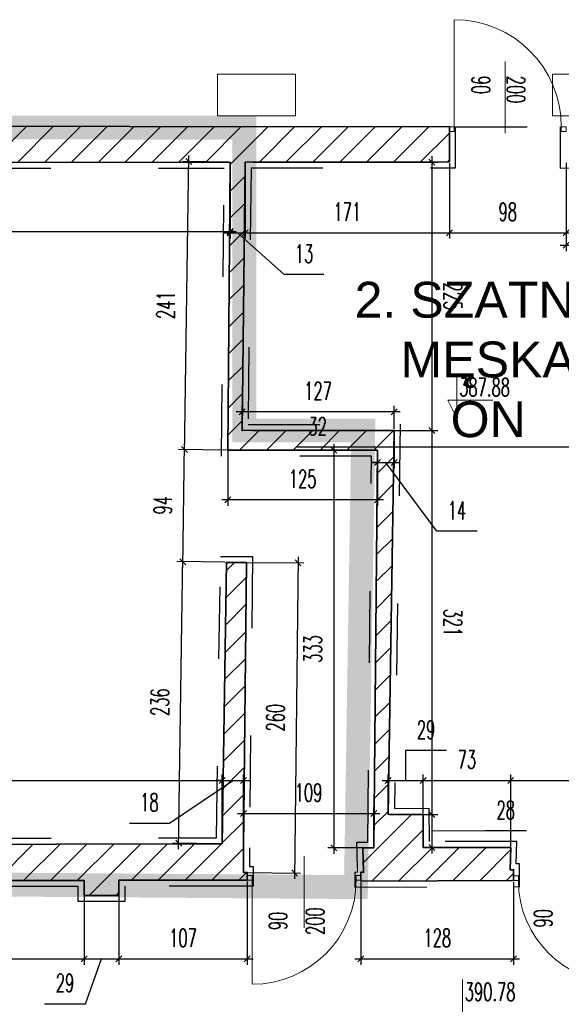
# Model space of a CAD drawing. Header units: millimetres. Extents: x 19887 to 192597, y -14203 to 39042.
# Tile 242 of 256: x 80653 to 81107, y -9288 to -8464. Entities that reach past the tile are written whole.
import ezdxf

# ---------------------------------------------------------------- set-up
doc = ezdxf.new("R2010")
doc.units = ezdxf.units.MM
doc.linetypes.add('ACAD_ISO03W100', pattern=[30, 12, -18])
doc.linetypes.add('DASHED2', pattern=[9.525, 6.35, -3.175])
doc.layers.get('Defpoints').update_dxf_attribs({"color": 4})
for name, color, linetype in [('A_DBA-RAMKI', 6, 'Continuous'), ('Sufit podwieszany', 252, 'Continuous'), ('Wymiarowanie', 3, 'Continuous'), ('Wypełnienie', 252, 'Continuous')]:
    doc.layers.add(name, color=color, linetype=linetype)
for name, color, linetype, lineweight in [('Basen_rzut_poziom_1_obrys', 252, 'Continuous', 35), ('Drzwi', 2, 'Continuous', 5), ('koty wysokościowe', 252, 'Continuous', 0), ('Schody', 252, 'Continuous', 5)]:
    doc.layers.add(name, color=color, linetype=linetype, lineweight=lineweight)
doc.styles.add('ARIAL', font='arial.ttf')
doc.styles.add('ROMANS', font='romans.shx', dxfattribs={"width": 0.6})
doc.styles.get("Standard").update_dxf_attribs({"font": 'arial.ttf'})
doc.dimstyles.new('000001FB70622F18', dxfattribs={"dimtxt": 20, "dimasz": 5, "dimexe": 5, "dimexo": 1, "dimgap": 20, "dimtad": 1, "dimtoh": 1, "dimdec": 0, "dimtxsty": 'Standard', "dimblk": 'OBLIQUE', "dimcen": 0, "dimdle": 5, "dimclrd": 252, "dimclre": 252, "dimclrt": 252, "dimadec": 0, "dimazin": 0, "dimtfac": 1, "dimtdec": 0, "dimtmove": 0, "dimatfit": 3, "dimldrblk": 'OBLIQUE', "dimfxl": 150, "dimfxlon": 1, "dimlwd": 25, "dimlwe": 25, "dimarcsym": 1})
pattern_1 = [(45, (-31599.654, -23084.227), (-11.22532, 11.22532), [])]

# ---------------------------------------------------------------- blocks, each defined once
blk = doc.blocks.new('_Oblique')
at = {"color": 0, "linetype": 'ByBlock', "lineweight": -2}
blk.add_line((-0.5, -0.5), (0.5, 0.5), dxfattribs=at)
blk = doc.blocks.new('*D609')
at = {"layer": 'Defpoints', "color": 0}
for p in [(1229.37, -3822.83), (2344.27, -3822.51), (2344.27, -3880.7)]:
    blk.add_point(p, dxfattribs=at)
at = {"layer": 'Wymiarowanie', "color": 252, "linetype": 'Continuous', "lineweight": 25}
for p, q in [((1229.37, -3823.83), (1229.37, -3885.7)), ((2344.27, -3823.51), (2344.27, -3885.7)), ((1224.37, -3880.7), (2349.27, -3880.7))]:
    blk.add_line(p, q, dxfattribs=at)
at = {"layer": 'Wymiarowanie', "color": 252, "linetype": 'ByBlock', "lineweight": 25, "xscale": 5, "yscale": 5, "zscale": 5, "rotation": 180}
blk.add_blockref('_Oblique', (1229.37, -3880.7), dxfattribs=at)
at = {"layer": 'Wymiarowanie', "color": 252, "linetype": 'ByBlock', "lineweight": 25, "xscale": 5, "yscale": 5, "zscale": 5}
blk.add_blockref('_Oblique', (2344.27, -3880.7), dxfattribs=at)
at = {"layer": 'Wymiarowanie', "color": 252, "insert": (1786.82, -3863.2), "char_height": 15, "attachment_point": 5, "style": 'ROMANS'}
blk.add_mtext('1115', dxfattribs=at)
blk = doc.blocks.new('*D611')
at = {"layer": 'Defpoints', "color": 0}
for p in [(2344.27, -3822.51), (2356.87, -3822.5), (2356.87, -3881.63)]:
    blk.add_point(p, dxfattribs=at)
at = {"layer": 'Wymiarowanie', "color": 252, "linetype": 'Continuous', "lineweight": 25}
for p, q in [((2344.27, -3823.51), (2344.27, -3886.63)), ((2356.87, -3823.5), (2356.87, -3886.63)), ((2339.27, -3881.63), (2361.87, -3881.63)), ((2344.27, -3881.63), (2339.27, -3881.63)), ((2389.52, -3916.74), (2350.57, -3881.63)), ((2356.87, -3881.63), (2361.87, -3881.63)), ((2422.81, -3916.74), (2389.52, -3916.74))]:
    blk.add_line(p, q, dxfattribs=at)
at = {"layer": 'Wymiarowanie', "color": 252, "linetype": 'ByBlock', "lineweight": 25, "xscale": 5, "yscale": 5, "zscale": 5}
blk.add_blockref('_Oblique', (2344.27, -3881.63), dxfattribs=at)
at = {"layer": 'Wymiarowanie', "color": 252, "linetype": 'ByBlock', "lineweight": 25, "xscale": 5, "yscale": 5, "zscale": 5, "rotation": 180}
blk.add_blockref('_Oblique', (2356.87, -3881.63), dxfattribs=at)
at = {"layer": 'Wymiarowanie', "color": 252, "insert": (2406.16, -3899.24), "char_height": 15, "attachment_point": 5, "style": 'ROMANS'}
blk.add_mtext('13', dxfattribs=at)
blk = doc.blocks.new('*D612')
at = {"layer": 'Defpoints', "color": 0}
for p in [(2356.87, -3822.5), (2527.78, -3822.31), (2527.78, -3881.63)]:
    blk.add_point(p, dxfattribs=at)
at = {"layer": 'Wymiarowanie', "color": 252, "linetype": 'Continuous', "lineweight": 25}
for p, q in [((2356.87, -3823.5), (2356.87, -3886.63)), ((2527.78, -3823.31), (2527.78, -3886.63)), ((2351.87, -3881.63), (2532.78, -3881.63))]:
    blk.add_line(p, q, dxfattribs=at)
at = {"layer": 'Wymiarowanie', "color": 252, "linetype": 'ByBlock', "lineweight": 25, "xscale": 5, "yscale": 5, "zscale": 5, "rotation": 180}
blk.add_blockref('_Oblique', (2356.87, -3881.63), dxfattribs=at)
at = {"layer": 'Wymiarowanie', "color": 252, "linetype": 'ByBlock', "lineweight": 25, "xscale": 5, "yscale": 5, "zscale": 5}
blk.add_blockref('_Oblique', (2527.78, -3881.63), dxfattribs=at)
at = {"layer": 'Wymiarowanie', "color": 252, "insert": (2442.32, -3864.13), "char_height": 15, "attachment_point": 5, "style": 'ROMANS'}
blk.add_mtext('171', dxfattribs=at)
blk = doc.blocks.new('*D614')
at = {"layer": 'Defpoints', "color": 0}
for p in [(2527.78, -3822.31), (2625.35, -3822.2), (2625.35, -3881.63)]:
    blk.add_point(p, dxfattribs=at)
at = {"layer": 'Wymiarowanie', "color": 252, "linetype": 'Continuous', "lineweight": 25}
for p, q in [((2527.78, -3823.31), (2527.78, -3886.63)), ((2625.35, -3823.2), (2625.35, -3886.63)), ((2522.78, -3881.63), (2630.35, -3881.63))]:
    blk.add_line(p, q, dxfattribs=at)
at = {"layer": 'Wymiarowanie', "color": 252, "linetype": 'ByBlock', "lineweight": 25, "xscale": 5, "yscale": 5, "zscale": 5, "rotation": 180}
blk.add_blockref('_Oblique', (2527.78, -3881.63), dxfattribs=at)
at = {"layer": 'Wymiarowanie', "color": 252, "linetype": 'ByBlock', "lineweight": 25, "xscale": 5, "yscale": 5, "zscale": 5}
blk.add_blockref('_Oblique', (2625.35, -3881.63), dxfattribs=at)
at = {"layer": 'Wymiarowanie', "color": 252, "insert": (2576.56, -3864.13), "char_height": 15, "attachment_point": 5, "style": 'ROMANS'}
blk.add_mtext('98', dxfattribs=at)
blk = doc.blocks.new('*D615')
at = {"layer": 'Defpoints', "color": 0}
for p in [(2625.35, -3822.2), (2776.32, -3821.76), (2776.32, -3892.14)]:
    blk.add_point(p, dxfattribs=at)
at = {"layer": 'Wymiarowanie', "color": 252, "linetype": 'Continuous', "lineweight": 25}
for p, q in [((2625.35, -3823.2), (2625.35, -3897.14)), ((2776.32, -3822.76), (2776.32, -3897.14)), ((2620.35, -3892.14), (2781.32, -3892.14))]:
    blk.add_line(p, q, dxfattribs=at)
at = {"layer": 'Wymiarowanie', "color": 252, "linetype": 'ByBlock', "lineweight": 25, "xscale": 5, "yscale": 5, "zscale": 5, "rotation": 180}
blk.add_blockref('_Oblique', (2625.35, -3892.14), dxfattribs=at)
at = {"layer": 'Wymiarowanie', "color": 252, "linetype": 'ByBlock', "lineweight": 25, "xscale": 5, "yscale": 5, "zscale": 5}
blk.add_blockref('_Oblique', (2776.32, -3892.14), dxfattribs=at)
at = {"layer": 'Wymiarowanie', "color": 252, "insert": (2700.83, -3874.64), "char_height": 15, "attachment_point": 5, "style": 'ROMANS'}
blk.add_mtext('151', dxfattribs=at)
blk = doc.blocks.new('*D691')
at = {"layer": 'Defpoints', "color": 0}
for p in [(1229.42, -4337.96), (2337.7, -4340.16), (2337.7, -4393.15)]:
    blk.add_point(p, dxfattribs=at)
at = {"layer": 'Wymiarowanie', "color": 252, "linetype": 'Continuous', "lineweight": 25}
for p, q in [((1224.42, -4340.16), (2342.7, -4340.16)), ((1229.42, -4338.96), (1229.42, -4345.16)), ((2337.7, -4392.15), (2337.7, -4335.16))]:
    blk.add_line(p, q, dxfattribs=at)
at = {"layer": 'Wymiarowanie', "color": 252, "linetype": 'ByBlock', "lineweight": 25, "xscale": 5, "yscale": 5, "zscale": 5, "rotation": 180}
blk.add_blockref('_Oblique', (1229.42, -4340.16), dxfattribs=at)
at = {"layer": 'Wymiarowanie', "color": 252, "linetype": 'ByBlock', "lineweight": 25, "xscale": 5, "yscale": 5, "zscale": 5}
blk.add_blockref('_Oblique', (2337.7, -4340.16), dxfattribs=at)
at = {"layer": 'Wymiarowanie', "color": 252, "insert": (1783.56, -4322.66), "char_height": 15, "attachment_point": 5, "style": 'ROMANS'}
blk.add_mtext('1108', dxfattribs=at)
blk = doc.blocks.new('*D692')
at = {"layer": 'Defpoints', "color": 0}
for p in [(2355.38, -4340.16), (2337.7, -4393.15), (2355.38, -4416.14)]:
    blk.add_point(p, dxfattribs=at)
at = {"layer": 'Wymiarowanie', "color": 252, "linetype": 'Continuous', "lineweight": 25}
for p, q in [((2293.45, -4375.94), (2346.54, -4340.16)), ((2332.7, -4340.16), (2360.38, -4340.16)), ((2337.7, -4340.16), (2332.7, -4340.16)), ((2337.7, -4392.15), (2337.7, -4335.16)), ((2355.38, -4415.14), (2355.38, -4335.16)), ((2355.38, -4340.16), (2360.38, -4340.16)), ((2260.17, -4375.94), (2293.45, -4375.94))]:
    blk.add_line(p, q, dxfattribs=at)
at = {"layer": 'Wymiarowanie', "color": 252, "linetype": 'ByBlock', "lineweight": 25, "xscale": 5, "yscale": 5, "zscale": 5}
blk.add_blockref('_Oblique', (2337.7, -4340.16), dxfattribs=at)
at = {"layer": 'Wymiarowanie', "color": 252, "linetype": 'ByBlock', "lineweight": 25, "xscale": 5, "yscale": 5, "zscale": 5, "rotation": 180}
blk.add_blockref('_Oblique', (2355.38, -4340.16), dxfattribs=at)
at = {"layer": 'Wymiarowanie', "color": 252, "insert": (2276.81, -4358.44), "char_height": 15, "attachment_point": 5, "style": 'ROMANS'}
blk.add_mtext('18', dxfattribs=at)
blk = doc.blocks.new('*D693')
at = {"layer": 'Defpoints', "color": 0}
for p in [(2464.4, -4367.86), (2464.4, -4396.62), (2355.38, -4416.14)]:
    blk.add_point(p, dxfattribs=at)
at = {"layer": 'Wymiarowanie', "color": 252, "linetype": 'Continuous', "lineweight": 25}
for p, q in [((2355.38, -4415.14), (2355.38, -4362.86)), ((2464.4, -4395.62), (2464.4, -4362.86)), ((2350.38, -4367.86), (2469.4, -4367.86))]:
    blk.add_line(p, q, dxfattribs=at)
at = {"layer": 'Wymiarowanie', "color": 252, "linetype": 'ByBlock', "lineweight": 25, "xscale": 5, "yscale": 5, "zscale": 5, "rotation": 180}
blk.add_blockref('_Oblique', (2355.38, -4367.86), dxfattribs=at)
at = {"layer": 'Wymiarowanie', "color": 252, "linetype": 'ByBlock', "lineweight": 25, "xscale": 5, "yscale": 5, "zscale": 5}
blk.add_blockref('_Oblique', (2464.4, -4367.86), dxfattribs=at)
at = {"layer": 'Wymiarowanie', "color": 252, "insert": (2409.89, -4350.36), "char_height": 15, "attachment_point": 5, "style": 'ROMANS'}
blk.add_mtext('109', dxfattribs=at)
blk = doc.blocks.new('*D694')
at = {"layer": 'Defpoints', "color": 0}
for p in [(2481.49, -4046.88), (2467.7, -4063.67), (2481.49, -4073.91)]:
    blk.add_point(p, dxfattribs=at)
at = {"layer": 'Wymiarowanie', "color": 252, "linetype": 'Continuous', "lineweight": 25}
for p, q in [((2481.49, -4047.88), (2481.49, -4078.91)), ((2467.7, -4064.67), (2467.7, -4078.91)), ((2462.7, -4073.91), (2486.49, -4073.91)), ((2467.7, -4073.91), (2462.7, -4073.91)), ((2517.2, -4131.59), (2474.6, -4073.91)), ((2481.49, -4073.91), (2486.49, -4073.91)), ((2550.92, -4131.59), (2517.2, -4131.59))]:
    blk.add_line(p, q, dxfattribs=at)
at = {"layer": 'Wymiarowanie', "color": 252, "linetype": 'ByBlock', "lineweight": 25, "xscale": 5, "yscale": 5, "zscale": 5}
blk.add_blockref('_Oblique', (2467.7, -4073.91), dxfattribs=at)
at = {"layer": 'Wymiarowanie', "color": 252, "linetype": 'ByBlock', "lineweight": 25, "xscale": 5, "yscale": 5, "zscale": 5, "rotation": 180}
blk.add_blockref('_Oblique', (2481.49, -4073.91), dxfattribs=at)
at = {"layer": 'Wymiarowanie', "color": 252, "insert": (2534.06, -4114.09), "char_height": 15, "attachment_point": 5, "style": 'ROMANS'}
blk.add_mtext('14', dxfattribs=at)
blk = doc.blocks.new('*D696')
at = {"layer": 'Defpoints', "color": 0}
for p in [(2505.68, -4340.16), (2476.63, -4368.67), (2505.68, -4368.36)]:
    blk.add_point(p, dxfattribs=at)
at = {"layer": 'Wymiarowanie', "color": 252, "linetype": 'Continuous', "lineweight": 25}
for p, q in [((2525.3, -4315.16), (2491.15, -4315.16)), ((2491.15, -4315.16), (2491.15, -4340.16)), ((2471.63, -4340.16), (2510.68, -4340.16)), ((2476.63, -4367.67), (2476.63, -4335.16)), ((2505.68, -4367.36), (2505.68, -4335.16))]:
    blk.add_line(p, q, dxfattribs=at)
at = {"layer": 'Wymiarowanie', "color": 252, "linetype": 'ByBlock', "lineweight": 25, "xscale": 5, "yscale": 5, "zscale": 5, "rotation": 180}
blk.add_blockref('_Oblique', (2476.63, -4340.16), dxfattribs=at)
at = {"layer": 'Wymiarowanie', "color": 252, "linetype": 'ByBlock', "lineweight": 25, "xscale": 5, "yscale": 5, "zscale": 5}
blk.add_blockref('_Oblique', (2505.68, -4340.16), dxfattribs=at)
at = {"layer": 'Wymiarowanie', "color": 252, "insert": (2508.22, -4297.66), "char_height": 15, "attachment_point": 5, "style": 'ROMANS'}
blk.add_mtext('29', dxfattribs=at)
blk = doc.blocks.new('*D695')
at = {"layer": 'Defpoints', "color": 0}
for p in [(2579, -4340.16), (2505.68, -4368.36), (2579, -4396.25)]:
    blk.add_point(p, dxfattribs=at)
at = {"layer": 'Wymiarowanie', "color": 252, "linetype": 'Continuous', "lineweight": 25}
for p, q in [((2500.68, -4340.16), (2584, -4340.16)), ((2505.68, -4367.36), (2505.68, -4335.16)), ((2579, -4395.25), (2579, -4335.16))]:
    blk.add_line(p, q, dxfattribs=at)
at = {"layer": 'Wymiarowanie', "color": 252, "linetype": 'ByBlock', "lineweight": 25, "xscale": 5, "yscale": 5, "zscale": 5, "rotation": 180}
blk.add_blockref('_Oblique', (2505.68, -4340.16), dxfattribs=at)
at = {"layer": 'Wymiarowanie', "color": 252, "linetype": 'ByBlock', "lineweight": 25, "xscale": 5, "yscale": 5, "zscale": 5}
blk.add_blockref('_Oblique', (2579, -4340.16), dxfattribs=at)
at = {"layer": 'Wymiarowanie', "color": 252, "insert": (2542.34, -4322.66), "char_height": 15, "attachment_point": 5, "style": 'ROMANS'}
blk.add_mtext('73', dxfattribs=at)
blk = doc.blocks.new('*D697')
at = {"layer": 'Defpoints', "color": 0}
for p in [(2767.52, -4340.16), (2579, -4396.25), (2767.52, -4396.75)]:
    blk.add_point(p, dxfattribs=at)
at = {"layer": 'Wymiarowanie', "color": 252, "linetype": 'Continuous', "lineweight": 25}
for p, q in [((2574, -4340.16), (2772.52, -4340.16)), ((2579, -4395.25), (2579, -4335.16)), ((2767.52, -4395.75), (2767.52, -4335.16))]:
    blk.add_line(p, q, dxfattribs=at)
at = {"layer": 'Wymiarowanie', "color": 252, "linetype": 'ByBlock', "lineweight": 25, "xscale": 5, "yscale": 5, "zscale": 5, "rotation": 180}
blk.add_blockref('_Oblique', (2579, -4340.16), dxfattribs=at)
at = {"layer": 'Wymiarowanie', "color": 252, "linetype": 'ByBlock', "lineweight": 25, "xscale": 5, "yscale": 5, "zscale": 5}
blk.add_blockref('_Oblique', (2767.52, -4340.16), dxfattribs=at)
at = {"layer": 'Wymiarowanie', "color": 252, "insert": (2673.26, -4322.66), "char_height": 15, "attachment_point": 5, "style": 'ROMANS'}
blk.add_mtext('189', dxfattribs=at)
blk = doc.blocks.new('*D717')
at = {"layer": 'Defpoints', "color": 0}
for p in [(2356.87, -3822.5), (2354.27, -4047.21), (2513.17, -4047.21)]:
    blk.add_point(p, dxfattribs=at)
at = {"layer": 'Wymiarowanie', "color": 252, "linetype": 'Continuous', "lineweight": 25}
for p, q in [((2363.17, -3822.5), (2518.17, -3822.5)), ((2513.17, -3817.5), (2513.17, -4052.21)), ((2363.17, -4047.21), (2518.17, -4047.21))]:
    blk.add_line(p, q, dxfattribs=at)
at = {"layer": 'Wymiarowanie', "color": 252, "linetype": 'ByBlock', "lineweight": 25, "xscale": 5, "yscale": 5, "zscale": 5}
for p, rotation in [((2513.17, -3822.5), 90), ((2513.17, -4047.21), 270)]:
    blk.add_blockref('_Oblique', p, dxfattribs=dict(at, rotation=rotation))
at = {"layer": 'Wymiarowanie', "color": 252, "insert": (2530.67, -3934.85), "char_height": 15, "attachment_point": 5, "rotation": 270, "style": 'ROMANS'}
blk.add_mtext('225', dxfattribs=at)
blk = doc.blocks.new('*D716')
at = {"layer": 'Defpoints', "color": 0}
for p in [(2354.27, -4047.21), (2476.63, -4368.67), (2513.17, -4368.67)]:
    blk.add_point(p, dxfattribs=at)
at = {"layer": 'Wymiarowanie', "color": 252, "linetype": 'Continuous', "lineweight": 25}
for p, q in [((2513.17, -4042.21), (2513.17, -4373.67)), ((2363.17, -4047.21), (2518.17, -4047.21)), ((2477.63, -4368.67), (2518.17, -4368.67))]:
    blk.add_line(p, q, dxfattribs=at)
at = {"layer": 'Wymiarowanie', "color": 252, "linetype": 'ByBlock', "lineweight": 25, "xscale": 5, "yscale": 5, "zscale": 5}
for p, rotation in [((2513.17, -4047.21), 90), ((2513.17, -4368.67), 270)]:
    blk.add_blockref('_Oblique', p, dxfattribs=dict(at, rotation=rotation))
at = {"layer": 'Wymiarowanie', "color": 252, "insert": (2530.67, -4207.94), "char_height": 15, "attachment_point": 5, "rotation": 270, "style": 'ROMANS'}
blk.add_mtext('321', dxfattribs=at)
blk = doc.blocks.new('*D718')
at = {"layer": 'Defpoints', "color": 0}
for p in [(2476.63, -4368.67), (2505.86, -4396.25), (2513.17, -4396.25)]:
    blk.add_point(p, dxfattribs=at)
at = {"layer": 'Wymiarowanie', "color": 252, "linetype": 'Continuous', "lineweight": 25}
for p, q in [((2513.17, -4363.67), (2513.17, -4401.25)), ((2477.63, -4368.67), (2518.17, -4368.67)), ((2557.6, -4382.37), (2513.17, -4382.46)), ((2592.17, -4382.37), (2557.6, -4382.37)), ((2506.86, -4396.25), (2518.17, -4396.25))]:
    blk.add_line(p, q, dxfattribs=at)
at = {"layer": 'Wymiarowanie', "color": 252, "linetype": 'ByBlock', "lineweight": 25, "xscale": 5, "yscale": 5, "zscale": 5}
for p, rotation in [((2513.17, -4368.67), 90), ((2513.17, -4396.25), 270)]:
    blk.add_blockref('_Oblique', p, dxfattribs=dict(at, rotation=rotation))
at = {"layer": 'Wymiarowanie', "color": 252, "insert": (2574.88, -4364.87), "char_height": 15, "attachment_point": 5, "style": 'ROMANS'}
blk.add_mtext('28', dxfattribs=at)
blk = doc.blocks.new('*D719')
at = {"layer": 'Defpoints', "color": 0}
for p in [(2354.27, -4031.63), (2354.27, -4047.21), (2481.49, -4046.88)]:
    blk.add_point(p, dxfattribs=at)
at = {"layer": 'Wymiarowanie', "color": 252, "linetype": 'Continuous', "lineweight": 25}
for p, q in [((2354.27, -4046.21), (2354.27, -4026.63)), ((2481.49, -4045.88), (2481.49, -4026.63)), ((2486.49, -4031.63), (2349.27, -4031.63))]:
    blk.add_line(p, q, dxfattribs=at)
at = {"layer": 'Wymiarowanie', "color": 252, "linetype": 'ByBlock', "lineweight": 25, "xscale": 5, "yscale": 5, "zscale": 5, "rotation": 180}
blk.add_blockref('_Oblique', (2354.27, -4031.63), dxfattribs=at)
at = {"layer": 'Wymiarowanie', "color": 252, "linetype": 'ByBlock', "lineweight": 25, "xscale": 5, "yscale": 5, "zscale": 5}
blk.add_blockref('_Oblique', (2481.49, -4031.63), dxfattribs=at)
at = {"layer": 'Wymiarowanie', "color": 252, "insert": (2417.88, -4014.13), "char_height": 15, "attachment_point": 5, "style": 'ROMANS'}
blk.add_mtext('127', dxfattribs=at)
blk = doc.blocks.new('*D720')
at = {"layer": 'Defpoints', "color": 0}
for p in [(2342.26, -4062.62), (2467.7, -4063.67), (2342.26, -4105.17)]:
    blk.add_point(p, dxfattribs=at)
at = {"layer": 'Wymiarowanie', "color": 252, "linetype": 'Continuous', "lineweight": 25}
for p, q in [((2342.26, -4063.62), (2342.26, -4110.17)), ((2467.7, -4064.67), (2467.7, -4110.17)), ((2472.7, -4105.17), (2337.26, -4105.17))]:
    blk.add_line(p, q, dxfattribs=at)
at = {"layer": 'Wymiarowanie', "color": 252, "linetype": 'ByBlock', "lineweight": 25, "xscale": 5, "yscale": 5, "zscale": 5, "rotation": 180}
blk.add_blockref('_Oblique', (2342.26, -4105.17), dxfattribs=at)
at = {"layer": 'Wymiarowanie', "color": 252, "linetype": 'ByBlock', "lineweight": 25, "xscale": 5, "yscale": 5, "zscale": 5}
blk.add_blockref('_Oblique', (2467.7, -4105.17), dxfattribs=at)
at = {"layer": 'Wymiarowanie', "color": 252, "insert": (2404.98, -4087.67), "char_height": 15, "attachment_point": 5, "style": 'ROMANS'}
blk.add_mtext('125', dxfattribs=at)
blk = doc.blocks.new('*D722')
at = {"layer": 'Defpoints', "color": 0}
for p in [(2467.7, -4063.67), (2430.95, -4396.62), (2464.4, -4396.62)]:
    blk.add_point(p, dxfattribs=at)
at = {"layer": 'Wymiarowanie', "color": 252, "linetype": 'Continuous', "lineweight": 25}
for p, q in [((2430.95, -4058.67), (2430.95, -4401.62)), ((2466.7, -4063.67), (2425.95, -4063.67)), ((2463.4, -4396.62), (2425.95, -4396.62))]:
    blk.add_line(p, q, dxfattribs=at)
at = {"layer": 'Wymiarowanie', "color": 252, "linetype": 'ByBlock', "lineweight": 25, "xscale": 5, "yscale": 5, "zscale": 5}
for p, rotation in [((2430.95, -4063.67), 90), ((2430.95, -4396.62), 270)]:
    blk.add_blockref('_Oblique', p, dxfattribs=dict(at, rotation=rotation))
at = {"layer": 'Wymiarowanie', "color": 252, "insert": (2413.45, -4230.14), "char_height": 15, "attachment_point": 5, "rotation": 90, "style": 'ROMANS'}
blk.add_mtext('333', dxfattribs=at)
blk = doc.blocks.new('*D721')
at = {"layer": 'Defpoints', "color": 0}
for p in [(2357.9, -4157.55), (2355.16, -4417.11), (2398.31, -4417.57)]:
    blk.add_point(p, dxfattribs=at)
at = {"layer": 'Wymiarowanie', "color": 252, "linetype": 'Continuous', "lineweight": 25}
for p, q in [((2401.11, -4153.01), (2398.26, -4422.57)), ((2358.9, -4157.56), (2406.06, -4158.06)), ((2356.16, -4417.13), (2403.31, -4417.62))]:
    blk.add_line(p, q, dxfattribs=at)
at = {"layer": 'Wymiarowanie', "color": 252, "linetype": 'ByBlock', "lineweight": 25, "xscale": 5, "yscale": 5, "zscale": 5}
for p, rotation in [((2401.06, -4158.01), 89.39454163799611), ((2398.31, -4417.57), 269.3945416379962)]:
    blk.add_blockref('_Oblique', p, dxfattribs=dict(at, rotation=rotation))
at = {"layer": 'Wymiarowanie', "color": 252, "insert": (2382.19, -4287.6), "char_height": 15, "attachment_point": 5, "rotation": 89.39454, "style": 'ROMANS'}
blk.add_mtext('260', dxfattribs=at)
blk = doc.blocks.new('*D723')
at = {"layer": 'Defpoints', "color": 0}
for p in [(2304.77, -4157.02), (2341.16, -4157.55), (2337.7, -4393.15)]:
    blk.add_point(p, dxfattribs=at)
at = {"layer": 'Wymiarowanie', "color": 252, "linetype": 'Continuous', "lineweight": 25}
for p, q in [((2301.23, -4397.61), (2304.84, -4152.02)), ((2340.16, -4157.54), (2299.77, -4156.94)), ((2336.7, -4393.13), (2296.3, -4392.54))]:
    blk.add_line(p, q, dxfattribs=at)
at = {"layer": 'Wymiarowanie', "color": 252, "linetype": 'ByBlock', "lineweight": 25, "xscale": 5, "yscale": 5, "zscale": 5}
for p, rotation in [((2304.77, -4157.02), 89.15716657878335), ((2301.3, -4392.61), 269.1571665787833)]:
    blk.add_blockref('_Oblique', p, dxfattribs=dict(at, rotation=rotation))
at = {"layer": 'Wymiarowanie', "color": 252, "insert": (2285.54, -4274.56), "char_height": 15, "attachment_point": 5, "rotation": 89.15717, "style": 'ROMANS'}
blk.add_mtext('236', dxfattribs=at)
blk = doc.blocks.new('*D725')
at = {"layer": 'Defpoints', "color": 0}
for p in [(2306.15, -4063.14), (2342.25, -4063.67), (2341.16, -4157.55)]:
    blk.add_point(p, dxfattribs=at)
at = {"layer": 'Wymiarowanie', "color": 252, "linetype": 'Continuous', "lineweight": 25}
for p, q in [((2304.7, -4162.01), (2306.22, -4058.14)), ((2341.25, -4063.65), (2301.15, -4063.06)), ((2340.16, -4157.54), (2299.77, -4156.94))]:
    blk.add_line(p, q, dxfattribs=at)
at = {"layer": 'Wymiarowanie', "color": 252, "linetype": 'ByBlock', "lineweight": 25, "xscale": 5, "yscale": 5, "zscale": 5}
for p, rotation in [((2306.15, -4063.14), 89.15716657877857), ((2304.77, -4157.02), 269.1571665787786)]:
    blk.add_blockref('_Oblique', p, dxfattribs=dict(at, rotation=rotation))
at = {"layer": 'Wymiarowanie', "color": 252, "insert": (2287.96, -4109.82), "char_height": 15, "attachment_point": 5, "rotation": 89.15717, "style": 'ROMANS'}
blk.add_mtext('94', dxfattribs=at)
blk = doc.blocks.new('*D727')
at = {"layer": 'Defpoints', "color": 0}
for p in [(2309.7, -3822), (2344.27, -3822.51), (2342.25, -4063.67)]:
    blk.add_point(p, dxfattribs=at)
at = {"layer": 'Wymiarowanie', "color": 252, "linetype": 'Continuous', "lineweight": 25}
for p, q in [((2343.27, -3822.5), (2304.7, -3821.93)), ((2306.08, -4068.13), (2309.77, -3817)), ((2341.25, -4063.65), (2301.15, -4063.06))]:
    blk.add_line(p, q, dxfattribs=at)
at = {"layer": 'Wymiarowanie', "color": 252, "linetype": 'ByBlock', "lineweight": 25, "xscale": 5, "yscale": 5, "zscale": 5}
for p, rotation in [((2309.7, -3822), 89.15716657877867), ((2306.15, -4063.14), 269.1571665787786)]:
    blk.add_blockref('_Oblique', p, dxfattribs=dict(at, rotation=rotation))
at = {"layer": 'Wymiarowanie', "color": 252, "insert": (2290.43, -3942.31), "char_height": 15, "attachment_point": 5, "rotation": 89.15717, "style": 'ROMANS'}
blk.add_mtext('241', dxfattribs=at)
blk = doc.blocks.new('*D789')
at = {"layer": 'Defpoints', "color": 0}
for p in [(1939.12, -4423.97), (2222.23, -4423.97), (2222.23, -4489.4)]:
    blk.add_point(p, dxfattribs=at)
at = {"layer": 'Wymiarowanie', "color": 252, "linetype": 'Continuous', "lineweight": 25}
for p, q in [((1939.12, -4424.97), (1939.12, -4494.4)), ((2222.23, -4424.97), (2222.23, -4494.4)), ((1934.12, -4489.4), (2227.23, -4489.4))]:
    blk.add_line(p, q, dxfattribs=at)
at = {"layer": 'Wymiarowanie', "color": 252, "linetype": 'ByBlock', "lineweight": 25, "xscale": 5, "yscale": 5, "zscale": 5, "rotation": 180}
blk.add_blockref('_Oblique', (1939.12, -4489.4), dxfattribs=at)
at = {"layer": 'Wymiarowanie', "color": 252, "linetype": 'ByBlock', "lineweight": 25, "xscale": 5, "yscale": 5, "zscale": 5}
blk.add_blockref('_Oblique', (2222.23, -4489.4), dxfattribs=at)
at = {"layer": 'Wymiarowanie', "color": 252, "insert": (2080.68, -4471.9), "char_height": 15, "attachment_point": 5, "style": 'ROMANS'}
blk.add_mtext('283', dxfattribs=at)
blk = doc.blocks.new('*D790')
at = {"layer": 'Defpoints', "color": 0}
for p in [(2222.23, -4423.97), (2251.27, -4423.55), (2251.27, -4489.4)]:
    blk.add_point(p, dxfattribs=at)
at = {"layer": 'Wymiarowanie', "color": 252, "linetype": 'Continuous', "lineweight": 25}
for p, q in [((2222.23, -4424.97), (2222.23, -4494.4)), ((2251.27, -4424.55), (2251.27, -4494.4)), ((2217.23, -4489.4), (2256.27, -4489.4)), ((2223.21, -4527.06), (2236.75, -4489.4)), ((2189.07, -4527.06), (2223.21, -4527.06))]:
    blk.add_line(p, q, dxfattribs=at)
at = {"layer": 'Wymiarowanie', "color": 252, "linetype": 'ByBlock', "lineweight": 25, "xscale": 5, "yscale": 5, "zscale": 5, "rotation": 180}
blk.add_blockref('_Oblique', (2222.23, -4489.4), dxfattribs=at)
at = {"layer": 'Wymiarowanie', "color": 252, "linetype": 'ByBlock', "lineweight": 25, "xscale": 5, "yscale": 5, "zscale": 5}
blk.add_blockref('_Oblique', (2251.27, -4489.4), dxfattribs=at)
at = {"layer": 'Wymiarowanie', "color": 252, "insert": (2206.14, -4509.56), "char_height": 15, "attachment_point": 5, "style": 'ROMANS'}
blk.add_mtext('29', dxfattribs=at)
blk = doc.blocks.new('*D787')
at = {"layer": 'Defpoints', "color": 0}
for p in [(2251.27, -4423.55), (2358.63, -4423.55), (2358.63, -4489.4)]:
    blk.add_point(p, dxfattribs=at)
at = {"layer": 'Wymiarowanie', "color": 252, "linetype": 'Continuous', "lineweight": 25}
for p, q in [((2251.27, -4424.55), (2251.27, -4494.4)), ((2358.63, -4424.55), (2358.63, -4494.4)), ((2246.27, -4489.4), (2363.63, -4489.4))]:
    blk.add_line(p, q, dxfattribs=at)
at = {"layer": 'Wymiarowanie', "color": 252, "linetype": 'ByBlock', "lineweight": 25, "xscale": 5, "yscale": 5, "zscale": 5, "rotation": 180}
blk.add_blockref('_Oblique', (2251.27, -4489.4), dxfattribs=at)
at = {"layer": 'Wymiarowanie', "color": 252, "linetype": 'ByBlock', "lineweight": 25, "xscale": 5, "yscale": 5, "zscale": 5}
blk.add_blockref('_Oblique', (2358.63, -4489.4), dxfattribs=at)
at = {"layer": 'Wymiarowanie', "color": 252, "insert": (2304.95, -4471.9), "char_height": 15, "attachment_point": 5, "style": 'ROMANS'}
blk.add_mtext('107', dxfattribs=at)
blk = doc.blocks.new('*D788')
at = {"layer": 'Defpoints', "color": 0}
for p in [(2453.74, -4424.34), (2581.42, -4424.34), (2581.42, -4489.4)]:
    blk.add_point(p, dxfattribs=at)
at = {"layer": 'Wymiarowanie', "color": 252, "linetype": 'Continuous', "lineweight": 25}
for p, q in [((2453.74, -4425.34), (2453.74, -4494.4)), ((2581.42, -4425.34), (2581.42, -4494.4)), ((2448.74, -4489.4), (2586.42, -4489.4))]:
    blk.add_line(p, q, dxfattribs=at)
at = {"layer": 'Wymiarowanie', "color": 252, "linetype": 'ByBlock', "lineweight": 25, "xscale": 5, "yscale": 5, "zscale": 5, "rotation": 180}
blk.add_blockref('_Oblique', (2453.74, -4489.4), dxfattribs=at)
at = {"layer": 'Wymiarowanie', "color": 252, "linetype": 'ByBlock', "lineweight": 25, "xscale": 5, "yscale": 5, "zscale": 5}
blk.add_blockref('_Oblique', (2581.42, -4489.4), dxfattribs=at)
at = {"layer": 'Wymiarowanie', "color": 252, "insert": (2517.58, -4471.9), "char_height": 15, "attachment_point": 5, "style": 'ROMANS'}
blk.add_mtext('128', dxfattribs=at)
blk = doc.blocks.new('*D976')
at = {"layer": 'Defpoints', "color": 0}
for p in [(2715.24, -3994.35), (2747.38, -3995.03), (2747.38, -4061.18)]:
    blk.add_point(p, dxfattribs=at)
at = {"layer": 'Wymiarowanie', "color": 252, "linetype": 'Continuous', "lineweight": 25}
for p, q in [((2715.24, -3995.35), (2715.24, -4066.18)), ((2747.38, -3996.03), (2747.38, -4066.18)), ((2715.24, -4061.18), (2400.26, -4061.18)), ((2710.24, -4061.18), (2752.38, -4061.18))]:
    blk.add_line(p, q, dxfattribs=at)
at = {"layer": 'Wymiarowanie', "color": 252, "linetype": 'ByBlock', "lineweight": 25, "xscale": 5, "yscale": 5, "zscale": 5, "rotation": 180}
blk.add_blockref('_Oblique', (2715.24, -4061.18), dxfattribs=at)
at = {"layer": 'Wymiarowanie', "color": 252, "linetype": 'ByBlock', "lineweight": 25, "xscale": 5, "yscale": 5, "zscale": 5}
blk.add_blockref('_Oblique', (2747.38, -4061.18), dxfattribs=at)
at = {"layer": 'Wymiarowanie', "color": 252, "insert": (2417.54, -4043.68), "char_height": 15, "attachment_point": 5, "style": 'ROMANS'}
blk.add_mtext('32', dxfattribs=at)
blk = doc.blocks.new('G$CF5E15B28')
at = {"layer": 'Wypełnienie'}
h = blk.add_hatch(dxfattribs=at)
h.set_pattern_fill('ANSI31', color=253, scale=5, angle=90)
h.set_pattern_definition(pattern_1)
h.paths.add_polyline_path([(2527.78, -3792.93), (385.45, -3790.77), (385.45, -3821.86), (390.83, -3821.6), (391.95, -3911.6), (407.97, -3911.6), (408.51, -3823.06), (1217.59, -3822.83), (1217.59, -4029.44), (1060.17, -4028.42), (1060.17, -4064.91), (1091.26, -4064.91), (1091.26, -4043.43), (1216.23, -4043.43), (1216.23, -4063.03), (1229.37, -4063.03), (1229.37, -3822.83), (2344.27, -3822.51), (2342.25, -4063.67), (2467.7, -4063.67), (2464.4, -4396.62), (2455.31, -4396.62), (2455.89, -4416.87), (2453.74, -4416.87), (2453.74, -4424.34), (2581.42, -4423.94), (2581.42, -4414.9), (2578.51, -4414.9), (2579, -4396.25), (2505.98, -4396.25), (2505.68, -4368.36), (2476.63, -4368.67), (2481.49, -4046.88), (2354.27, -4047.21), (2356.87, -3822.5), (2527.78, -3822.31)])
h = blk.add_hatch(dxfattribs=at)
h.set_pattern_fill('ANSI31', color=253, scale=5, angle=90)
h.set_pattern_definition(pattern_1)
h.paths.add_polyline_path([(1497.13, -4424.2), (1809.51, -4424.2), (1811.23, -4463.74), (1939.12, -4462.79), (1939.12, -4423.97), (2222.23, -4423.97), (2222.23, -4436.41), (2251.27, -4436.41), (2251.27, -4423.55), (2358.63, -4423.55), (2358.63, -4417.11), (2355.38, -4417.11), (2357.9, -4157.55), (2341.16, -4157.55), (2337.7, -4393.15), (1229.5, -4395.41), (1229.17, -4157.6), (1216.57, -4157.6), (1216.93, -4395.41), (1072.41, -4395.41), (1072.41, -4157.95), (1058.67, -4157.95), (1058.67, -4393.79), (711.85, -4393.21), (711.85, -4387.94), (672.92, -4387.94), (672.92, -4393.21), (524.94, -4393.21), (524.94, -4050.69), (495.45, -4050.69), (495.45, -4069.28), (509.48, -4069.28), (509.48, -4166.57), (389.36, -4166.57), (389.36, -4180.88), (510.4, -4179.52), (511.6, -4393.22), (113.48, -4393.63), (113.27, -4271.1), (81.7, -4271.2), (82.05, -4377.46), (63.03, -4377.46), (63.03, -4414.71), (77.45, -4414.71), (77.45, -4423.96), (1299.19, -4425.62), (1299.19, -4462.16), (1497.13, -4462.16)])
at = {"layer": 'Basen_rzut_poziom_1_obrys', "color": 253, "elevation": 0}
for points in [[(385.45, -3821.86), (385.45, -3790.77), (2527.78, -3792.93)], [(2527.78, -3822.31), (2527.78, -3792.93)], [(1060.17, -4028.42), (1060.17, -4064.91), (1091.26, -4064.91), (1091.26, -4043.43), (1216.23, -4043.43), (1216.23, -4063.03), (1229.37, -4063.03), (1229.37, -3822.83), (2344.27, -3822.51)], [(2339.27, -3822.52), (2339.27, -3822.47)], [(2467.7, -4063.67), (2342.25, -4063.67), (2344.27, -3822.51)], [(2356.87, -3822.5), (2354.27, -4047.21), (2481.49, -4046.88)], [(2356.87, -3822.5), (2527.78, -3822.31)], [(2344.22, -3827.51), (2344.27, -3827.51)], [(2481.49, -4046.88), (2476.63, -4368.67)], [(2455.31, -4396.62), (2464.4, -4396.62), (2467.7, -4063.67)], [(2462.7, -4063.67), (2462.7, -4063.62)], [(2467.7, -4068.67), (2467.65, -4068.67)], [(2337.7, -4393.15), (2341.16, -4157.55), (2357.9, -4157.55), (2355.38, -4396.37), (2355.38, -4416.14), (2355.38, -4417.11), (2358.63, -4417.11), (2358.63, -4423.55), (2353.24, -4423.55), (2251.27, -4423.55), (2251.27, -4436.41)], [(2476.63, -4368.67), (2505.68, -4368.36), (2505.86, -4396.25)], [(1229.5, -4395.41), (2337.7, -4393.15)], [(2453.74, -4416.87), (2455.89, -4416.87), (2455.31, -4396.62)], [(2581.42, -4423.94), (2581.42, -4414.9), (2578.51, -4414.9), (2579, -4396.25), (2505.86, -4396.25)], [(2453.74, -4416.87), (2453.74, -4424.34), (2581.42, -4423.94)], [(2251.27, -4436.41), (2222.23, -4436.41), (2222.23, -4423.97), (1939.12, -4423.97), (1939.12, -4462.79), (1811.23, -4463.74)]]:
    blk.add_lwpolyline(points, dxfattribs=at)
at = {"layer": 'Drzwi', "color": 253, "elevation": 0}
for points in [[(2531.78, -3792.93), (2531.78, -3703.36)], [(2574.27, -3778.35), (2574.27, -3738.35)], [(2574.27, -3778.35), (2574.27, -3798.35)], [(2406.18, -4423.55), (2406.18, -4403.55)], [(2448.74, -4416.87), (2450.77, -4416.87), (2450.77, -4412.85)], [(2362.63, -4510.66), (2362.63, -4423.55)], [(2406.18, -4423.55), (2406.18, -4463.55)]]:
    blk.add_lwpolyline(points, dxfattribs=at)
for points in [[(2527.78, -3792.93), (2531.78, -3792.93), (2531.78, -3796.93), (2527.78, -3796.93)], [(2621.35, -3792.93), (2625.35, -3792.93), (2625.35, -3796.93), (2621.35, -3796.93)], [(2358.63, -4423.55), (2362.63, -4423.55), (2362.63, -4419.55), (2358.63, -4419.55)], [(2449.74, -4423.55), (2453.74, -4423.55), (2453.74, -4419.55), (2449.74, -4419.55)], [(2581.42, -4423.94), (2585.42, -4423.94), (2585.42, -4419.94), (2581.42, -4419.94)]]:
    blk.add_lwpolyline(points, close=True, dxfattribs=at)
at = {"layer": 'Drzwi', "color": 253}
for centre, radius, start, end in [((2531.78, -3792.93, 0), 89.57, 0, 90), ((2362.63, -4423.55, 0), 87.11, 270, 0), ((2670.99, -4423.94, 0), 85.57, 180, 270)]:
    blk.add_arc(centre, radius, start, end, dxfattribs=at)
at = {"layer": 'koty wysokościowe', "color": 253, "elevation": 0}
for points in [[(2534.06, -4000.56), (2534.06, -4036.79)], [(2526.56, -4021.79), (2534.06, -4021.79)], [(2534.06, -4036.79), (2526.56, -4021.79)], [(2534.06, -4021.79), (2564.06, -4021.79)], [(2538.69, -4506.65), (2538.69, -4542.88)]]:
    blk.add_lwpolyline(points, dxfattribs=at)
at = {"layer": 'Schody', "color": 253, "elevation": 0}
for points in [[(2398.87, -3783.82), (2333.87, -3783.82), (2333.87, -3748.82), (2398.87, -3748.82)], [(2678.87, -3783.82), (2613.87, -3783.82), (2613.87, -3748.82), (2678.87, -3748.82)]]:
    blk.add_lwpolyline(points, close=True, dxfattribs=at)
at = {"layer": 'Sufit podwieszany', "color": 253, "linetype": 'ACAD_ISO03W100', "ltscale": 5, "elevation": 0}
for points in [[(2532.78, -3827.31), (2532.78, -3792.93)], [(2532.78, -3792.93), (2620.35, -3792.98)], [(2620.35, -3792.98), (2620.35, -3827.53), (2771.32, -3826.78)], [(1055.17, -4023.42), (1055.17, -4069.91), (1096.26, -4069.91), (1096.26, -4048.43), (1211.23, -4048.43), (1211.23, -4068.03), (1234.37, -4068.03), (1234.37, -3828.75), (2339.22, -3827.52)], [(2462.65, -4068.67), (2337.21, -4068.67), (2339.22, -3827.52)], [(2361.81, -3827.49), (2359.32, -4042.2), (2486.49, -4041.88)], [(2361.81, -3827.49), (2532.78, -3827.31)], [(2486.49, -4041.88), (2481.7, -4363.62)], [(2450.31, -4391.62), (2459.45, -4391.62), (2462.65, -4068.67)], [(2332.77, -4388.16), (2336.24, -4152.55), (2362.96, -4152.55), (2360.38, -4396.4), (2360.38, -4412.11), (2363.63, -4412.11), (2363.63, -4428.55), (2353.24, -4428.55), (2256.27, -4428.55), (2256.27, -4441.41)], [(2481.7, -4363.62), (2510.65, -4363.31), (2510.83, -4391.25)], [(1234.49, -4390.4), (2332.77, -4388.15)], [(2450.77, -4412.85), (2450.31, -4391.62)], [(2586.42, -4423.94), (2586.42, -4409.9), (2583.64, -4409.9), (2584.13, -4391.25), (2510.83, -4391.25)], [(2448.74, -4416.87), (2448.74, -4429.35), (2581.44, -4428.94)], [(2581.44, -4428.94), (2586.42, -4429.11), (2586.42, -4423.94)], [(2256.27, -4441.41), (2217.23, -4441.41), (2217.23, -4428.97), (1944.12, -4428.97), (1944.12, -4467.75), (1806.45, -4468.78)]]:
    blk.add_lwpolyline(points, dxfattribs=at)
at = {"layer": 'Drzwi', "color": 253, "char_height": 15, "width": 190.2964, "style": 'ROMANS'}
for s, insert, attachment_point, rotation in [('90', (2546.61, -3750.27, 0), 7, 270), ('200', (2575.93, -3750.27, 0), 7, 270), ('90', (2376.82, -4465.36, 0), 1, 90), ('90', (2598.68, -4463.19, 0), 1, 90), ('200', (2407.84, -4469.45, 0), 1, 90)]:
    blk.add_mtext(s, dxfattribs=dict(at, insert=insert, attachment_point=attachment_point, rotation=rotation))
at = {"layer": 'koty wysokościowe', "color": 253, "char_height": 15, "width": 21553.2844, "attachment_point": 1, "style": 'ROMANS'}
for s, insert in [('387.88', (2535.96, -4003.47, 0)), ('390.78', (2540.58, -4509.56, 0))]:
    blk.add_mtext(s, dxfattribs=dict(at, insert=insert))
at = {"layer": 'Wymiarowanie', "color": 253}
for base, p1, p2, angle, override, picture, middle in [((2344.27, -3880.7, 0), (1229.37, -3822.83, 0), (2344.27, -3822.51, 0), 0, {"dimtxt": 15, "dimgap": 10, "dimtxsty": 'ROMANS', "dimtmove": 1}, '*D609', (1786.82, -3863.2, 0)), ((2309.7, -3822, 0), (2342.25, -4063.67, 0), (2344.27, -3822.51, 0), 269.15717, {"dimtxt": 15, "dimgap": 10, "dimtxsty": 'ROMANS', "dimtmove": 1}, '*D727', (2290.43, -3942.31, 0)), ((2527.78, -3881.63, 0), (2356.87, -3822.5, 0), (2527.78, -3822.31, 0), 0, {"dimtxt": 15, "dimgap": 10, "dimtxsty": 'ROMANS', "dimtmove": 1}, '*D612', (2442.32, -3864.13, 0)), ((2513.17, -4047.21, 0), (2356.87, -3822.5, 0), (2354.27, -4047.21, 0), 90, {"dimtxt": 15, "dimgap": 10, "dimtad": 2, "dimtxsty": 'ROMANS'}, '*D717', (2530.67, -3934.85, 0)), ((2625.35, -3881.63, 0), (2527.78, -3822.31, 0), (2625.35, -3822.2, 0), 0, {"dimtxt": 15, "dimgap": 10, "dimtxsty": 'ROMANS', "dimtmove": 1}, '*D614', (2576.56, -3864.13, 0)), ((2776.32, -3892.14, 0), (2625.35, -3822.2, 0), (2776.32, -3821.76, 0), 0, {"dimtxt": 15, "dimgap": 10, "dimtxsty": 'ROMANS', "dimtmove": 1}, '*D615', (2700.83, -3874.64, 0)), ((2354.27, -4031.63, 0), (2481.49, -4046.88, 0), (2354.27, -4047.21, 0), 0, {"dimtxt": 15, "dimgap": 10, "dimtxsty": 'ROMANS'}, '*D719', (2417.88, -4014.13, 0)), ((2513.17, -4368.67, 0), (2354.27, -4047.21, 0), (2476.63, -4368.67, 0), 90, {"dimtxt": 15, "dimgap": 10, "dimtad": 2, "dimtxsty": 'ROMANS', "dimtmove": 1}, '*D716', (2530.67, -4207.94, 0)), ((2306.15, -4063.14, 0), (2341.16, -4157.55, 0), (2342.25, -4063.67, 0), 269.15717, {"dimtxt": 15, "dimgap": 10, "dimtxsty": 'ROMANS', "dimtmove": 1}, '*D725', (2287.96, -4109.82, 0)), ((2342.26, -4105.17, 0), (2467.7, -4063.67, 0), (2342.26, -4062.62, 0), 0, {"dimtxt": 15, "dimgap": 10, "dimtxsty": 'ROMANS'}, '*D720', (2404.98, -4087.67, 0)), ((2430.95, -4396.62, 0), (2467.7, -4063.67, 0), (2464.4, -4396.62, 0), 90, {"dimtxt": 15, "dimgap": 10, "dimtxsty": 'ROMANS'}, '*D722', (2413.45, -4230.14, 0)), ((2505.68, -4340.16, 0), (2476.63, -4368.67, 0), (2505.68, -4368.36, 0), 0, {"dimtxt": 15, "dimgap": 10, "dimtxsty": 'ROMANS', "dimtmove": 1}, '*D696', (2501.15, -4297.66, 0)), ((2337.7, -4340.16, 0), (1229.42, -4337.96, 0), (2337.7, -4393.15, 0), 0, {"dimtxt": 15, "dimgap": 10, "dimtxsty": 'ROMANS', "dimtmove": 1}, '*D691', (1783.56, -4322.66, 0)), ((2579, -4340.16, 0), (2505.68, -4368.36, 0), (2579, -4396.25, 0), 0, {"dimtxt": 15, "dimgap": 10, "dimtxsty": 'ROMANS', "dimtmove": 1}, '*D695', (2542.34, -4322.66, 0)), ((2767.52, -4340.16, 0), (2579, -4396.25, 0), (2767.52, -4396.75, 0), 0, {"dimtxt": 15, "dimgap": 10, "dimtxsty": 'ROMANS', "dimtmove": 1}, '*D697', (2673.26, -4322.66, 0)), ((2464.4, -4367.86, 0), (2355.38, -4416.14, 0), (2464.4, -4396.62, 0), 0, {"dimtxt": 15, "dimgap": 10, "dimtxsty": 'ROMANS', "dimtmove": 1}, '*D693', (2409.89, -4350.36, 0)), ((2222.23, -4489.4, 0), (1939.12, -4423.97, 0), (2222.23, -4423.97, 0), 0, {"dimtxt": 15, "dimgap": 10, "dimtxsty": 'ROMANS', "dimtmove": 1}, '*D789', (2080.68, -4471.9, 0)), ((2358.63, -4489.4, 0), (2251.27, -4423.55, 0), (2358.63, -4423.55, 0), 0, {"dimtxt": 15, "dimgap": 10, "dimtxsty": 'ROMANS', "dimtmove": 1}, '*D787', (2304.95, -4471.9, 0)), ((2581.42, -4489.4, 0), (2453.74, -4424.34, 0), (2581.42, -4424.34, 0), 0, {"dimtxt": 15, "dimgap": 10, "dimtxsty": 'ROMANS'}, '*D788', (2517.58, -4471.9, 0))]:
    dim = blk.add_linear_dim(base=base, p1=p1, p2=p2, angle=angle, dimstyle='000001FB70622F18', override=override, dxfattribs=at)
    dim.commit()
    dim.dimension.update_dxf_attribs({"geometry": picture, "text_midpoint": middle})
for base, p1, p2, angle, override, picture, middle in [((2356.87, -3881.63, 0), (2344.27, -3822.51, 0), (2356.87, -3822.5, 0), 0, {"dimtxt": 15, "dimgap": 10, "dimtxsty": 'ROMANS', "dimtmove": 1}, '*D611', (2399.52, -3916.74, 0)), ((2747.38, -4061.18, 0), (2715.24, -3994.35, 0), (2747.38, -3995.03, 0), 0, {"dimtxt": 15, "dimgap": 10, "dimtxsty": 'ROMANS'}, '*D976', (2417.54, -4061.18, 0)), ((2481.49, -4073.91, 0), (2467.7, -4063.67, 0), (2481.49, -4046.88, 0), 0, {"dimtxt": 15, "dimgap": 10, "dimtxsty": 'ROMANS', "dimtmove": 1}, '*D694', (2527.2, -4131.59, 0)), ((2355.38, -4340.16, 0), (2337.7, -4393.15, 0), (2355.38, -4416.14, 0), 0, {"dimtxt": 15, "dimgap": 10, "dimtxsty": 'ROMANS', "dimtmove": 1}, '*D692', (2283.45, -4375.94, 0)), ((2513.17, -4396.25, 0), (2476.63, -4368.67, 0), (2505.86, -4396.25, 0), 90, {"dimtxt": 15, "dimgap": 10, "dimtxsty": 'ROMANS', "dimtmove": 1}, '*D718', (2567.6, -4382.37, 0)), ((2251.27, -4489.4, 0), (2222.23, -4423.97, 0), (2251.27, -4423.55, 0), 0, {"dimtxt": 15, "dimgap": 10, "dimtxsty": 'ROMANS', "dimtmove": 1}, '*D790', (2213.21, -4527.06, 0))]:
    dim = blk.add_linear_dim(base=base, p1=p1, p2=p2, angle=angle, dimstyle='000001FB70622F18', override=override, dxfattribs=at)
    dim.commit()
    dim.dimension.update_dxf_attribs({"geometry": picture, "text_midpoint": middle, "dimtype": 160})
for p1, p2, distance, picture, middle in [((2337.7, -4393.15, 0), (2341.16, -4157.55, 0), 36.4, '*D723', (2285.54, -4274.56, 0)), ((2357.9, -4157.55, 0), (2355.16, -4417.11, 0), 43.16, '*D721', (2382.19, -4287.6, 0))]:
    dim = blk.add_aligned_dim(p1=p1, p2=p2, distance=distance, dimstyle='000001FB70622F18', override={"dimtxt": 15, "dimgap": 10, "dimtxsty": 'ROMANS'}, dxfattribs=at)
    dim.commit()
    dim.dimension.update_dxf_attribs({"geometry": picture, "text_midpoint": middle})

msp = doc.modelspace()

# ---------------------------------------------------------------- linework, layer by layer
at = {"layer": 'A_DBA-RAMKI', "color": 210, "linetype": 'DASHED2', "ltscale": 10, "elevation": 0}
msp.add_lwpolyline([(82461.61, -9160.78, 20, 20, 0), (82208.63, -9159.54, 20, 20, 0), (82204.49, -9398.49, 20, 20, 0), (80964.28, -9425.02, 20, 20, 0), (80963.41, -9995.19, 20, 20, 0), (80432.41, -9995.19, 20, 20, 0), (80391.4, -9950.79, 20, 20, 0), (80391.82, -9921.24, 20, 20, 0), (80363.4, -9920.48, 20, 20, 0), (80363.4, -9762.19, 20, 20, 0), (80284.41, -9762.19, 20, 20, 0), (80203.77, -9674.9, 20, 20, 0), (80203.72, -9184.42, 20, 20, 0), (80934.73, -9189.57, 20, 20, 0), (80940.84, -8807.43, 20, 20, 0), (80940.84, -8807.43, 20, 20, 0), (80940.84, -8807.43, 20, 20, 0), (80841.34, -8807.38, 20, 20, 0), (80841.34, -8553.98, 20, 20, 0), (78295.8, -8551.46, 20, 20, 0)], format="xyseb", dxfattribs=at)

# ---------------------------------------------------------------- block references
msp.add_blockref('G$CF5E15B28', (78485.18, -4760.22, 0))

# ---------------------------------------------------------------- texts
at = {"layer": 'A_DBA-RAMKI', "color": 3, "ltscale": 60, "insert": (81045.4, -8748.19, 0), "char_height": 30, "width": 1073.3277, "attachment_point": 5, "style": 'ARIAL'}
msp.add_mtext('2. SZATNIA\\PMĘSKA\\PON', dxfattribs=at)

doc.saveas('drawing.dxf')
